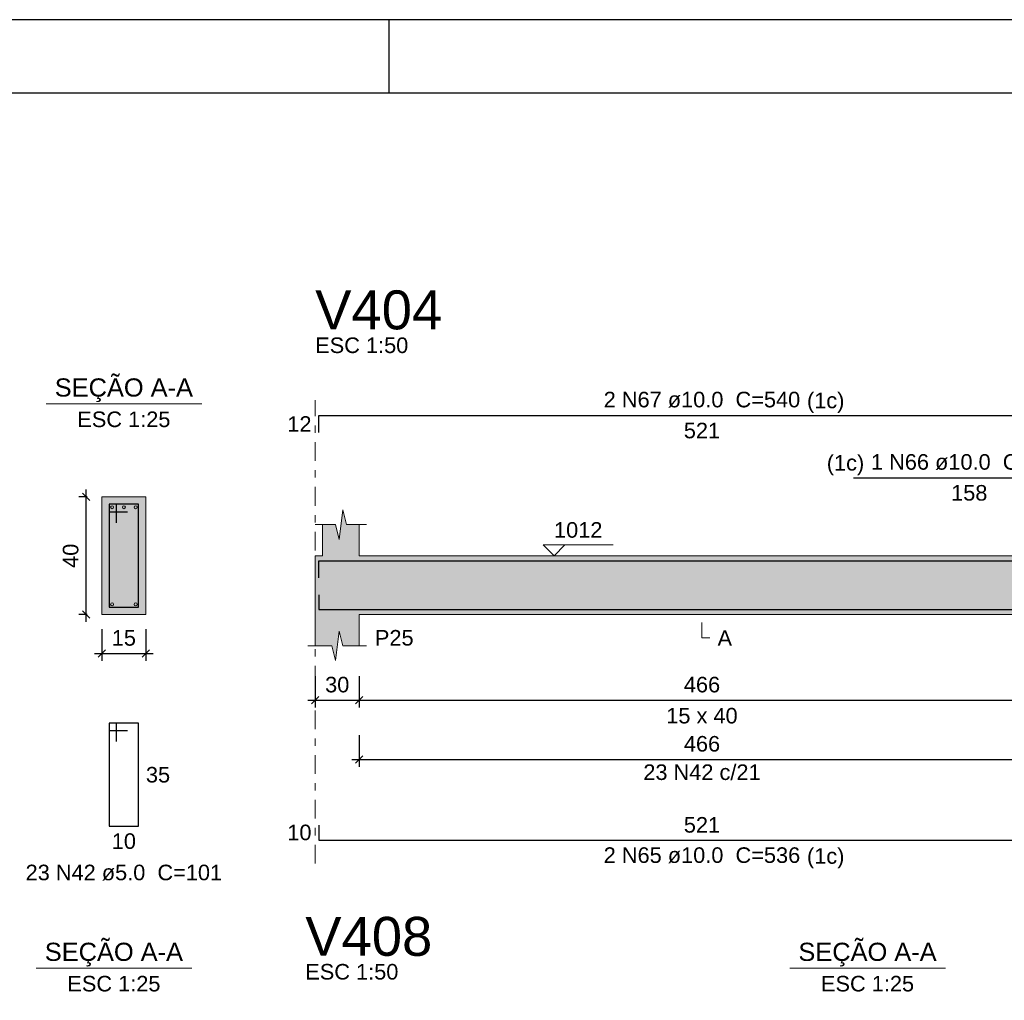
# Model space of a CAD drawing. Header units: millimetres. Extents: x 0 to 84.1, y 0 to 59.4.
# Tile 13 of 16: x 42.1 to 55.5, y 46.1 to 59.4. Entities that reach past the tile are written whole.
import ezdxf

# ---------------------------------------------------------------- set-up
doc = ezdxf.new("R2010")
doc.units = ezdxf.units.MM
doc.header["$MEASUREMENT"] = 0
doc.linetypes.add('DASHDOT', pattern=[2.54, 1.27, -0.635, 0, -0.635])
doc.linetypes.add('NULL', pattern=[0])
doc.layers.get('0').update_dxf_attribs({"lineweight": 18})
for name, color, linetype, lineweight in [('Descrição da armadura', 7, 'Continuous', 0), ('DT-Barras na forma', 2, 'Continuous', 30), ('DT-Barras no corte', 5, 'Continuous', 5), ('DT-Barras rebatidas', 2, 'Continuous', 30), ('DT-Cotas', 9, 'Continuous', 5), ('DT-Forma', 5, 'Continuous', 5), ('DT-Hachura forma vigas', 254, 'Continuous', 5), ('DT-Hachura seção vigas', 254, 'Continuous', 5), ('DT-Pontilhado', 9, 'DASHDOT', 5), ('DT-Textos', 7, 'Continuous', 5), ('DT-Título', 3, 'Continuous', 20), ('Textos armaduras', 7, 'Continuous', 0)]:
    doc.layers.add(name, color=color, linetype=linetype, lineweight=lineweight)
doc.layers.add('SEDUC_MARF', color=1, linetype='Continuous')
doc.layers.add('SEDUC_MARGG', color=7, linetype='Continuous')
doc.styles.add('Arial', font='txt')
doc.dimstyles.new('UM_25.000000', dxfattribs={"dimtxt": 0.18, "dimasz": 0.1, "dimexe": 0.1, "dimexo": 0.2, "dimgap": 0, "dimtad": 1, "dimtih": 1, "dimtoh": 1, "dimdec": 1, "dimlfac": 25, "dimzin": 0, "dimdsep": 46, "dimtxsty": 'Standard', "dimcen": 0.09, "dimdle": 0.1, "dimadec": 1, "dimazin": 2, "dimtfac": 1, "dimtdec": 4, "dimtofl": 0, "dimtmove": 0, "dimatfit": 3, "dimfxl": 1, "dimtolj": 1, "dimarcsym": 0})
doc.dimstyles.new('UM_50.000000', dxfattribs={"dimtxt": 0.18, "dimasz": 0.1, "dimexe": 0.1, "dimexo": 0.2, "dimgap": 0, "dimtad": 1, "dimtih": 1, "dimtoh": 1, "dimdec": 1, "dimlfac": 50, "dimzin": 0, "dimdsep": 46, "dimtxsty": 'Standard', "dimcen": 0.09, "dimdle": 0.1, "dimadec": 1, "dimazin": 2, "dimtfac": 1, "dimtdec": 4, "dimtofl": 0, "dimtmove": 0, "dimatfit": 3, "dimfxl": 1, "dimtolj": 1, "dimarcsym": 0})

# ---------------------------------------------------------------- blocks, each defined once
blk = doc.blocks.new('_Oblique')
at = {"color": 0, "linetype": 'ByBlock', "lineweight": -2}
blk.add_line((-0.5, -0.5), (0.5, 0.5), dxfattribs=at)
blk = doc.blocks.new('*D21')
at = {"layer": 'Defpoints', "color": 0}
for p in [(42.986, 52.91), (43.197, 52.91), (43.197, 51.31)]:
    blk.add_point(p, dxfattribs=at)
at = {"layer": 'DT-Cotas', "color": 0, "lineweight": -2}
for p, q in [((42.997, 52.91), (42.886, 52.91)), ((42.986, 51.21), (42.986, 53.01)), ((42.997, 51.31), (42.886, 51.31))]:
    blk.add_line(p, q, dxfattribs=at)
at = {"layer": 'DT-Cotas', "color": 0, "lineweight": -2, "xscale": 0.1, "yscale": 0.1, "zscale": 0.1}
for p, rotation in [((42.986, 52.91), 90), ((42.986, 51.31), 270)]:
    blk.add_blockref('_Oblique', p, dxfattribs=dict(at, rotation=rotation))
at = {"layer": 'DT-Cotas', "color": 7, "insert": (42.774, 52.11), "char_height": 0.2118, "attachment_point": 5, "rotation": 90, "style": 'Arial'}
blk.add_mtext('\\A1;40', dxfattribs=at)
blk = doc.blocks.new('*D22')
at = {"layer": 'Defpoints', "color": 0}
for p in [(43.197, 51.31), (43.797, 51.31), (43.797, 50.78)]:
    blk.add_point(p, dxfattribs=at)
at = {"layer": 'DT-Cotas', "color": 0, "lineweight": -2}
for p, q in [((43.197, 51.11), (43.197, 50.68)), ((43.797, 51.11), (43.797, 50.68)), ((43.097, 50.78), (43.897, 50.78))]:
    blk.add_line(p, q, dxfattribs=at)
at = {"layer": 'DT-Cotas', "color": 0, "lineweight": -2, "xscale": 0.1, "yscale": 0.1, "zscale": 0.1, "rotation": 180}
blk.add_blockref('_Oblique', (43.197, 50.78), dxfattribs=at)
at = {"layer": 'DT-Cotas', "color": 0, "lineweight": -2, "xscale": 0.1, "yscale": 0.1, "zscale": 0.1}
blk.add_blockref('_Oblique', (43.797, 50.78), dxfattribs=at)
at = {"layer": 'DT-Cotas', "color": 7, "insert": (43.497, 50.992), "char_height": 0.2118, "attachment_point": 5, "rotation": 0.0057, "style": 'Arial'}
blk.add_mtext('\\A1;15', dxfattribs=at)
blk = doc.blocks.new('*D24')
at = {"layer": 'Defpoints', "color": 0}
for p in [(46.099, 50.674), (46.699, 50.674), (46.699, 50.145)]:
    blk.add_point(p, dxfattribs=at)
at = {"layer": 'DT-Cotas', "color": 0, "lineweight": -2}
for p, q in [((46.099, 50.474), (46.099, 50.045)), ((46.699, 50.474), (46.699, 50.045)), ((45.999, 50.145), (46.799, 50.145))]:
    blk.add_line(p, q, dxfattribs=at)
at = {"layer": 'DT-Cotas', "color": 0, "lineweight": -2, "xscale": 0.1, "yscale": 0.1, "zscale": 0.1, "rotation": 180}
blk.add_blockref('_Oblique', (46.099, 50.145), dxfattribs=at)
at = {"layer": 'DT-Cotas', "color": 0, "lineweight": -2, "xscale": 0.1, "yscale": 0.1, "zscale": 0.1}
blk.add_blockref('_Oblique', (46.699, 50.145), dxfattribs=at)
at = {"layer": 'DT-Cotas', "color": 7, "insert": (46.399, 50.357), "char_height": 0.2118, "attachment_point": 5, "rotation": 0.0057, "style": 'Arial'}
blk.add_mtext('\\A1;30', dxfattribs=at)
blk = doc.blocks.new('*D25')
at = {"layer": 'Defpoints', "color": 0}
for p in [(46.699, 50.674), (56.02, 50.674), (56.02, 50.145)]:
    blk.add_point(p, dxfattribs=at)
at = {"layer": 'DT-Cotas', "color": 0, "lineweight": -2}
for p, q in [((46.699, 50.474), (46.699, 50.045)), ((56.02, 50.474), (56.02, 50.045)), ((46.599, 50.145), (56.12, 50.145))]:
    blk.add_line(p, q, dxfattribs=at)
at = {"layer": 'DT-Cotas', "color": 0, "lineweight": -2, "xscale": 0.1, "yscale": 0.1, "zscale": 0.1, "rotation": 180}
blk.add_blockref('_Oblique', (46.699, 50.145), dxfattribs=at)
at = {"layer": 'DT-Cotas', "color": 0, "lineweight": -2, "xscale": 0.1, "yscale": 0.1, "zscale": 0.1}
blk.add_blockref('_Oblique', (56.02, 50.145), dxfattribs=at)
at = {"layer": 'DT-Cotas', "color": 7, "insert": (51.36, 50.357), "char_height": 0.2118, "attachment_point": 5, "rotation": 0.0057, "style": 'Arial'}
blk.add_mtext('\\A1;466', dxfattribs=at)
blk = doc.blocks.new('*D29')
at = {"layer": 'Defpoints', "color": 0}
for p in [(46.699, 49.87), (56.02, 49.87), (56.02, 49.34)]:
    blk.add_point(p, dxfattribs=at)
at = {"layer": 'DT-Cotas', "color": 0, "lineweight": -2}
for p, q in [((46.699, 49.67), (46.699, 49.24)), ((56.02, 49.67), (56.02, 49.24)), ((46.599, 49.34), (56.12, 49.34))]:
    blk.add_line(p, q, dxfattribs=at)
at = {"layer": 'DT-Cotas', "color": 0, "lineweight": -2, "xscale": 0.1, "yscale": 0.1, "zscale": 0.1, "rotation": 180}
blk.add_blockref('_Oblique', (46.699, 49.34), dxfattribs=at)
at = {"layer": 'DT-Cotas', "color": 0, "lineweight": -2, "xscale": 0.1, "yscale": 0.1, "zscale": 0.1}
blk.add_blockref('_Oblique', (56.02, 49.34), dxfattribs=at)
at = {"layer": 'DT-Cotas', "color": 7, "insert": (51.36, 49.552), "char_height": 0.2118, "attachment_point": 5, "rotation": 0.0057, "style": 'Arial'}
blk.add_mtext('\\A1;466', dxfattribs=at)

msp = doc.modelspace()

# ---------------------------------------------------------------- hatches: boundary and pattern name
at = {"layer": 'DT-Hachura forma vigas', "linetype": 'Continuous'}
msp.add_hatch(color=254, dxfattribs=at).paths.add_polyline_path([(56.62, 50.8862), (56.62, 51.3098), (56.62, 52.1098), (56.62, 52.5334), (56.445, 52.5334), (56.395, 52.7334), (56.345, 52.3334), (56.295, 52.5334), (56.12, 52.5334), (56.12, 52.1098), (46.6994, 52.1098), (46.6994, 52.5334), (46.5244, 52.5334), (46.4744, 52.7334), (46.4244, 52.3334), (46.3744, 52.5334), (46.1994, 52.5334), (46.1994, 52.1098), (46.0994, 52.1098), (46.0994, 51.3098), (46.0994, 50.8862), (46.3244, 50.8862), (46.3744, 50.6862), (46.4244, 51.0862), (46.4744, 50.8862), (46.6994, 50.8862), (46.6994, 51.3098), (56.02, 51.3098), (56.02, 50.8862), (56.245, 50.8862), (56.295, 50.6862), (56.345, 51.0862), (56.395, 50.8862), (56.62, 50.8862)])
at = {"layer": 'DT-Hachura seção vigas', "linetype": 'Continuous'}
msp.add_hatch(color=254, dxfattribs=at).paths.add_polyline_path([(43.1973, 51.3098), (43.1973, 51.3098), (43.7973, 51.3098), (43.7973, 52.9098), (43.1973, 52.9098), (43.1973, 51.3098)])

# ---------------------------------------------------------------- linework, layer by layer
at = {"layer": 'DT-Barras na forma'}
for p, q in [((43.3973, 52.8098), (43.2973, 52.8098)), ((43.2973, 52.8098), (43.2973, 51.4098)), ((43.6973, 52.8098), (43.2973, 52.8098)), ((43.2973, 52.8098), (43.2973, 52.7098)), ((43.3973, 52.5598), (43.3973, 52.8098)), ((43.6973, 51.4098), (43.6973, 52.8098)), ((43.2973, 52.7098), (43.5473, 52.7098)), ((43.2973, 51.4098), (43.6973, 51.4098))]:
    msp.add_line(p, q, dxfattribs=at)
for points in [[(46.1494, 51.8098), (46.1494, 52.0398), (56.57, 52.0398), (56.57, 51.8098)], [(53.42, 52.0398), (56.57, 52.0398), (56.57, 51.8098)], [(46.1494, 51.5798), (46.1494, 51.3798), (56.57, 51.3798), (56.57, 51.5798)]]:
    msp.add_lwpolyline(points, dxfattribs=at)
at = {"layer": 'DT-Barras no corte'}
for centre in [(43.3373, 52.7698), (43.4973, 52.7698), (43.6573, 52.7698), (43.3373, 51.4498), (43.6573, 51.4498)]:
    msp.add_circle(centre, 0.02, dxfattribs=at)
at = {"layer": 'DT-Barras rebatidas'}
for points in [[(46.1494, 53.7866), (46.1494, 54.0166), (56.57, 54.0166), (56.57, 53.7866)], [(53.42, 53.1694), (56.57, 53.1694), (56.57, 52.9394)], [(43.3973, 49.5831), (43.3973, 49.8331), (43.2973, 49.8331), (43.2973, 48.4331), (43.6973, 48.4331), (43.6973, 49.8331), (43.2973, 49.8331), (43.2973, 49.7331), (43.5473, 49.7331)], [(46.1494, 48.4451), (46.1494, 48.2451), (56.57, 48.2451), (56.57, 48.4451)]]:
    msp.add_lwpolyline(points, dxfattribs=at)
at = {"layer": 'DT-Forma'}
for p, q in [((43.7973, 52.9098), (43.1973, 52.9098)), ((43.1973, 52.9098), (43.1973, 51.3098)), ((43.7973, 51.3098), (43.7973, 52.9098)), ((46.4244, 52.3334), (46.4744, 52.7334)), ((46.4744, 52.7334), (46.5244, 52.5334)), ((46.0994, 52.5334), (46.3744, 52.5334)), ((46.1994, 52.1098), (46.1994, 52.5334)), ((46.3744, 52.5334), (46.4244, 52.3334)), ((46.5244, 52.5334), (46.7994, 52.5334)), ((46.6994, 52.5334), (46.6994, 52.1098)), ((46.0994, 52.1098), (46.1994, 52.1098)), ((46.6994, 52.1098), (56.12, 52.1098)), ((43.1973, 51.3098), (43.7973, 51.3098)), ((46.0994, 51.3098), (46.0994, 50.8862)), ((46.6994, 50.8862), (46.6994, 51.3098)), ((46.6994, 51.3098), (56.02, 51.3098)), ((46.3744, 50.6862), (46.4244, 51.0862)), ((46.4244, 51.0862), (46.4744, 50.8862)), ((45.9994, 50.8862), (46.3244, 50.8862)), ((46.3244, 50.8862), (46.3744, 50.6862)), ((46.4744, 50.8862), (46.7994, 50.8862))]:
    msp.add_line(p, q, dxfattribs=at)
at = {"layer": 'DT-Forma', "linetype": 'Continuous'}
msp.add_line((46.0994, 51.3098), (46.0994, 52.1098), dxfattribs=at)
at = {"layer": 'DT-Pontilhado', "ltscale": 0.2}
msp.add_line((46.0994, 47.9274), (46.0994, 54.2284), dxfattribs=at)
at = {"layer": 'DT-Textos'}
for p, q in [((42.4383, 54.1747), (44.5563, 54.1747)), ((42.3032, 46.5007), (44.4212, 46.5007)), ((52.5528, 46.5007), (54.6708, 46.5007))]:
    msp.add_line(p, q, dxfattribs=at)
for points in [[(49.4955, 52.258), (49.3473, 52.1098), (49.199, 52.258), (50.1521, 52.258)], [(51.3597, 51.2039), (51.3597, 50.9921), (51.4656, 50.9921)]]:
    msp.add_lwpolyline(points, dxfattribs=at)
at = {"layer": 'SEDUC_MARF'}
msp.add_line((47.1, 59.4), (47.1, 58.4), dxfattribs=at)
msp.add_lwpolyline([(84.1, 59.4), (0, 59.4), (0, 0), (84.1, 0)], close=True, dxfattribs=at)
at = {"layer": 'SEDUC_MARGG'}
msp.add_lwpolyline([(2.5, 1), (83.1, 1), (83.1, 58.4), (2.5, 58.4)], close=True, dxfattribs=at)

# ---------------------------------------------------------------- texts
at = {"layer": 'Descrição da armadura', "linetype": 'NULL', "char_height": 0.2118, "attachment_point": 8, "line_spacing_factor": 0.9, "style": 'Arial'}
for s, insert, width in [('2 N67 ø10.0  C=540', (51.3595, 54.1229), 5.239541), ('1 N66 ø10.0  C=168', (54.9945, 53.2749), 5.239541), ('23 N42 c/21', (51.3597, 49.0583), 3.127695), ('2 N65 ø10.0  C=536', (51.3595, 47.9279), 5.239541), ('23 N42 ø5.0  C=101', (43.4973, 47.6919), 5.239541)]:
    msp.add_mtext(s, dxfattribs=dict(at, insert=insert, width=width))
at = {"layer": 'DT-Textos', "linetype": 'NULL', "line_spacing_factor": 0.798, "style": 'Arial'}
for s, insert, char_height, width, attachment_point in [('ESC 1:50', (46.0995, 54.8639), 0.2118, 2.482559, 7), ('SEÇÃO A-A', (43.4973, 54.199), 0.2471, 3.812061, 8), ('(1c)', (52.7875, 54.053), 0.2118, 0.998857, 7), ('ESC 1:25', (43.4973, 53.8569), 0.2118, 2.482559, 8), ('(1c)', (53.5665, 53.205), 0.2118, 0.998857, 9), ('1012', (49.3475, 52.3529), 0.2118, 1.290273, 7), ('P25', (46.9115, 50.8859), 0.2118, 1.031992, 7), ('A', (51.5715, 50.8859), 0.2118, 0.386855, 7), ('15 x 40', (51.3595, 49.8269), 0.2118, 1.902559, 8), ('(1c)', (52.7875, 47.858), 0.2118, 0.998857, 7), ('SEÇÃO A-A', (43.3618, 46.5248), 0.2471, 3.812061, 8), ('SEÇÃO A-A', (53.6114, 46.5248), 0.2471, 3.812061, 8), ('ESC 1:50', (45.9644, 46.3447), 0.2118, 2.482559, 7), ('ESC 1:25', (43.3618, 46.1827), 0.2118, 2.482559, 8), ('ESC 1:25', (53.6114, 46.1827), 0.2118, 2.482559, 8)]:
    msp.add_mtext(s, dxfattribs=dict(at, insert=insert, char_height=char_height, width=width, attachment_point=attachment_point))
at = {"layer": 'DT-Título', "linetype": 'NULL', "char_height": 0.5295, "width": 3.456465, "attachment_point": 7, "line_spacing_factor": 0.798, "style": 'Arial'}
for s, insert in [('V404', (46.0995, 55.1817)), ('V408', (45.9644, 46.6625))]:
    msp.add_mtext(s, dxfattribs=dict(at, insert=insert))
at = {"layer": 'Textos armaduras', "linetype": 'NULL', "char_height": 0.2118, "line_spacing_factor": 0.9, "style": 'Arial'}
for s, insert, width, attachment_point in [('12', (46.0494, 53.7957), 1.045137, 9), ('521', (51.3597, 53.9193), 1.367705, 2), ('158', (54.995, 53.0721), 1.367705, 2), ('35', (43.7973, 49.239), 1.045137, 1), ('521', (51.3597, 48.3424), 1.367705, 8), ('10', (46.0494, 48.2392), 1.045137, 9), ('10', (43.4973, 48.3358), 1.045137, 2)]:
    msp.add_mtext(s, dxfattribs=dict(at, insert=insert, width=width, attachment_point=attachment_point))

# ---------------------------------------------------------------- dimensions: what is measured, and where the dimension line sits
at = {"layer": 'DT-Cotas'}
dim = msp.add_linear_dim(base=(42.9855, 52.9098), p1=(43.1973, 51.3098), p2=(43.1973, 52.9098), angle=90, dimstyle='UM_25.000000', override={"dimtxt": 0.2118, "dimasz": 0.1, "dimexe": 0.1, "dimexo": 0.2, "dimtad": 1, "dimtih": 0, "dimtoh": 0, "dimdec": 1, "dimlfac": 25, "dimzin": 8, "dimtxsty": 'Arial', "dimblk": 'Oblique', "dimblk1": 'Oblique', "dimblk2": 'Oblique', "dimsah": 1, "dimdle": 0.1, "dimse1": 0, "dimse2": 0, "dimclrt": 7, "dimadec": 1, "dimazin": 3, "dimtmove": 2, "dimldrblk": 'Oblique'}, dxfattribs=at)
dim.commit()
dim.dimension.update_dxf_attribs({"geometry": '*D21', "text_midpoint": (42.7737, 52.1098), "dimtype": 160, "text_rotation": 90})
for base, p1, p2, dimstyle, override, picture, middle in [((43.7973, 50.7803), (43.1973, 51.3098), (43.7973, 51.3098), 'UM_25.000000', {"dimtxt": 0.2118, "dimasz": 0.1, "dimexe": 0.1, "dimexo": 0.2, "dimtad": 1, "dimtih": 0, "dimtoh": 0, "dimdec": 1, "dimlfac": 25, "dimzin": 8, "dimtxsty": 'Arial', "dimblk": 'Oblique', "dimblk1": 'Oblique', "dimblk2": 'Oblique', "dimsah": 1, "dimdle": 0.1, "dimse1": 0, "dimse2": 0, "dimclrt": 7, "dimadec": 1, "dimazin": 3, "dimtmove": 2, "dimldrblk": 'Oblique'}, '*D22', (43.4973, 50.9921)), ((46.6994, 50.1449), (46.0994, 50.6744), (46.6994, 50.6744), 'UM_50.000000', {"dimtxt": 0.2118, "dimasz": 0.1, "dimexe": 0.1, "dimexo": 0.2, "dimtad": 1, "dimtih": 0, "dimtoh": 0, "dimdec": 1, "dimlfac": 50, "dimzin": 8, "dimtxsty": 'Arial', "dimblk": 'Oblique', "dimblk1": 'Oblique', "dimblk2": 'Oblique', "dimsah": 1, "dimdle": 0.1, "dimse1": 0, "dimse2": 0, "dimclrt": 7, "dimadec": 1, "dimazin": 3, "dimtmove": 2, "dimldrblk": 'Oblique'}, '*D24', (46.3994, 50.3567)), ((56.02, 50.1449), (46.6994, 50.6744), (56.02, 50.6744), 'UM_50.000000', {"dimtxt": 0.2118, "dimasz": 0.1, "dimexe": 0.1, "dimexo": 0.2, "dimtad": 1, "dimtih": 0, "dimtoh": 0, "dimdec": 1, "dimlfac": 50, "dimzin": 8, "dimtxsty": 'Arial', "dimblk": 'Oblique', "dimblk1": 'Oblique', "dimblk2": 'Oblique', "dimsah": 1, "dimdle": 0.1, "dimse1": 0, "dimse2": 0, "dimclrt": 7, "dimadec": 1, "dimazin": 3, "dimtmove": 2, "dimldrblk": 'Oblique'}, '*D25', (51.3597, 50.3567)), ((56.02, 49.34), (46.6994, 49.8695), (56.02, 49.8695), 'UM_50.000000', {"dimtxt": 0.2118, "dimasz": 0.1, "dimexe": 0.1, "dimexo": 0.2, "dimtad": 1, "dimtih": 0, "dimtoh": 0, "dimdec": 1, "dimlfac": 50, "dimzin": 8, "dimtxsty": 'Arial', "dimblk": 'Oblique', "dimblk1": 'Oblique', "dimblk2": 'Oblique', "dimsah": 1, "dimdle": 0.1, "dimse1": 0, "dimse2": 0, "dimclrt": 7, "dimadec": 1, "dimazin": 3, "dimtmove": 2, "dimldrblk": 'Oblique'}, '*D29', (51.3597, 49.5518))]:
    dim = msp.add_linear_dim(base=base, p1=p1, p2=p2, dimstyle=dimstyle, override=override, dxfattribs=at)
    dim.commit()
    dim.dimension.update_dxf_attribs({"geometry": picture, "text_midpoint": middle, "dimtype": 160, "text_rotation": 0.00573})

doc.saveas('drawing.dxf')
